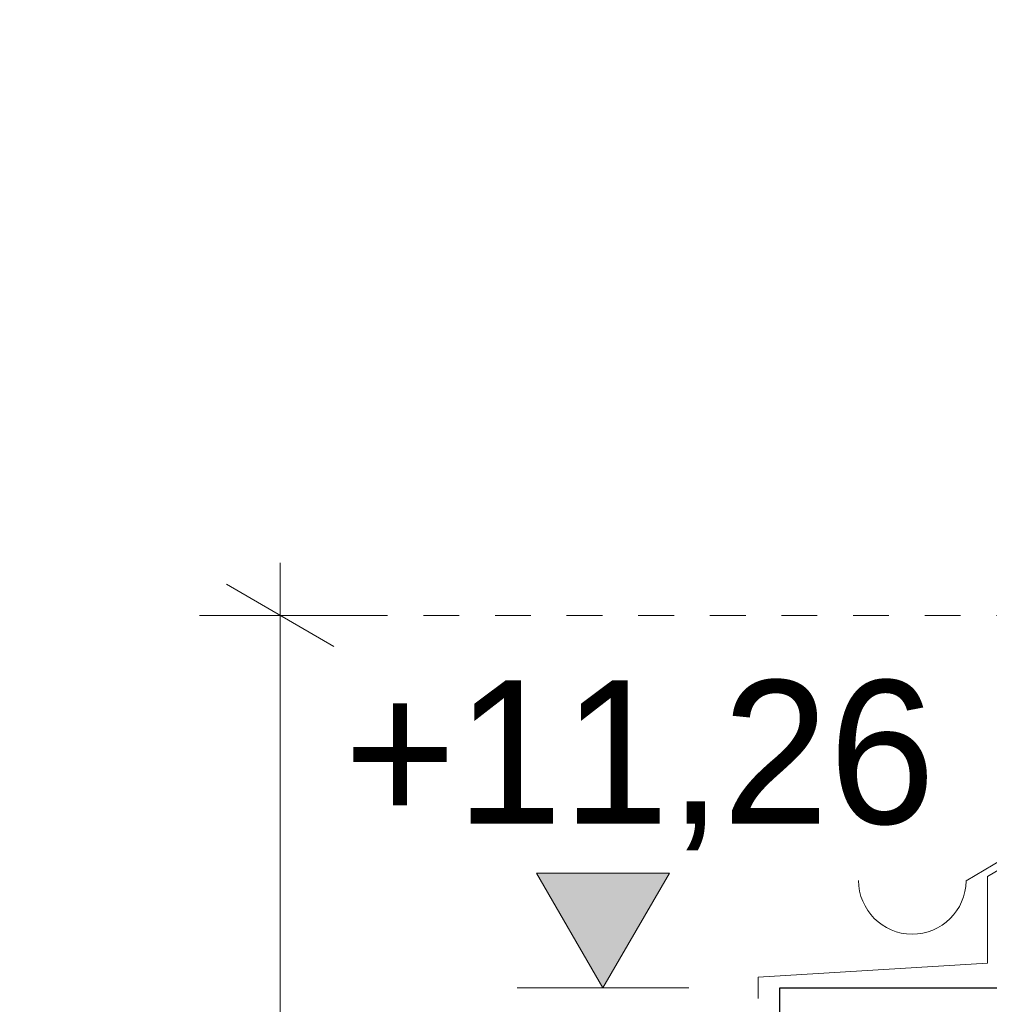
# Model space of a CAD drawing. Extents: x -396299 to -11759, y -15022 to 18278.
# Tile 127 of 205: x -150450 to -149096, y 7785 to 9160. Entities that reach past the tile are written whole.
import ezdxf

# ---------------------------------------------------------------- set-up
doc = ezdxf.new("R2010")
doc.units = 0
doc.header["$MEASUREMENT"] = 0
doc.linetypes.add('Hidden Line', pattern=[100, 50, -50])
doc.layers.add('Arch opisy_Nr_Pióra__3', color=7, linetype='Continuous', lineweight=20, true_color=0xff6600)
for name, color, linetype, lineweight in [('Arch teren_Nr_Pióra__5', 7, 'Continuous', 13), ('Arch wymiary_Nr_Pióra__21', 7, 'Continuous', 13), ('Arch wymiary_Nr_Pióra__5', 7, 'Continuous', 13), ('INWENT DACH_Nr_Pióra__5', 7, 'Continuous', 13), ('INWENT ODWODNIENIE_Nr_Pióra__5', 7, 'Continuous', 13), ('INWENT.ŚCIANY_Nr_Pióra__1', 7, 'Continuous', 25), ('INWENT.ŚCIANY_Nr_Pióra__21', 7, 'Continuous', 13)]:
    doc.layers.add(name, color=color, linetype=linetype, lineweight=lineweight)
doc.layers.add('Arch wymiary', color=7, linetype='Continuous')
doc.styles.add('GENERATED_STYLE_1', font='txt')
doc.dimstyles.new('GENERATED_STYLE__11', dxfattribs={"dimtxt": 0.18, "dimasz": 109.44, "dimexe": 0.18, "dimexo": 0.0625, "dimgap": 0.09, "dimtad": 0, "dimtih": 1, "dimtoh": 1, "dimdec": 4, "dimzin": 0, "dimdsep": 46, "dimcen": 0.09, "dimadec": 0, "dimazin": 0, "dimtfac": 1, "dimtdec": 4, "dimtmove": 0, "dimatfit": 3, "dimldrblk": 'ARROWHEAD_11', "dimfxl": 0, "dimtolj": 1, "dimtzin": 0, "dimarcsym": 0})
doc.dimstyles.new('GENERATED_STYLE__4', dxfattribs={"dimtxt": 200, "dimasz": 114, "dimexe": 0.18, "dimexo": 0, "dimgap": 0.09, "dimtad": 1, "dimdec": 0, "dimlfac": 0.1, "dimzin": 0, "dimdsep": 46, "dimtxsty": 'GENERATED_STYLE_1', "dimblk": 'ARROWHEAD_2', "dimblk1": 'ARROWHEAD_2', "dimblk2": 'ARROWHEAD_2', "dimcen": 0.09, "dimclrd": 7, "dimclre": 7, "dimclrt": 7, "dimazin": 0, "dimtfac": 1, "dimtdec": 4, "dimtmove": 0, "dimatfit": 3, "dimfxl": 0, "dimtolj": 1, "dimtzin": 0, "dimarcsym": 0})

# ---------------------------------------------------------------- blocks, each defined once
blk = doc.blocks.new('Wymiary_25', base_point=(-149635.3, 7808.2))
at = {"layer": 'Arch wymiary_Nr_Pióra__21', "linetype": 'Continuous'}
blk.add_hatch(color=256, dxfattribs=at).paths.add_polyline_path([(-149635.3, 7808.2), (-149728.1, 7968.2), (-149542.5, 7968.2)], flags=0)
for p, q in [((-149635.3, 7808.2), (-149728.1, 7968.2)), ((-149728.1, 7968.2), (-149542.5, 7968.2)), ((-149542.5, 7968.2), (-149635.3, 7808.2)), ((-149635.3, 7808.2), (-149755.3, 7808.2)), ((-149635.3, 7808.2), (-149515.3, 7808.2))]:
    blk.add_line(p, q, dxfattribs=at)
at = {"layer": 'Arch wymiary_Nr_Pióra__21', "insert": (-149996.7, 8000.2), "char_height": 200, "attachment_point": 7, "style": 'GENERATED_STYLE_1'}
blk.add_mtext('{+11,26}', dxfattribs=at)
blk = doc.blocks.new('*D917')
at = {"layer": 'Arch wymiary_Nr_Pióra__5', "linetype": 'Continuous'}
for p, q in [((-150086, 8328.2), (-150086, 8401.5)), ((-150011, 8284.9), (-150161, 8371.5)), ((-149973.5, 8328.2), (-150198.5, 8328.2)), ((-150086, 6091.7), (-150086, 8328.2)), ((-150161, 6135), (-150011, 6048.4)), ((-149973.5, 6091.7), (-150198.5, 6091.7)), ((-150086, 6018.4), (-150086, 6091.7))]:
    blk.add_line(p, q, dxfattribs=at)
at = {"layer": 'Arch wymiary_Nr_Pióra__5', "insert": (-150126, 7018), "char_height": 200, "attachment_point": 7, "rotation": 90, "style": 'GENERATED_STYLE_1'}
blk.add_mtext('{224}', dxfattribs=at)
blk = doc.blocks.new('ARROWHEAD_2')
at = {"color": 0, "linetype": 'Continuous', "lineweight": 0}
for p, q in [((-0.378, -0.655), (0.378, 0.655)), ((0, 0), (-1, 0))]:
    blk.add_line(p, q, dxfattribs=at)
blk = doc.blocks.new('ARROWHEAD_11')
at = {"color": 0, "linetype": 'Continuous', "lineweight": 0}
blk.add_line((0, 0), (-1, 0), dxfattribs=at)
at = {"color": 0, "linetype": 'Continuous', "lineweight": 0, "const_width": 0.25, "flags": 128}
blk.add_lwpolyline([(-0.125, 0, 1), (0.125, 0, 1)], format="xyb", close=True, dxfattribs=at)

msp = doc.modelspace()

# ---------------------------------------------------------------- linework, layer by layer
at = {"layer": 'Arch teren_Nr_Pióra__5', "linetype": 'Hidden Line'}
msp.add_line((-150086, 8328.2), (-147835.9, 8328.2), dxfattribs=at)
at = {"layer": 'INWENT DACH_Nr_Pióra__5', "linetype": 'Continuous'}
for p, q in [((-142143.4, 12100.6), (-149128.4, 7957.6)), ((-142143.4, 12089), (-149098.4, 7963.8))]:
    msp.add_line(p, q, dxfattribs=at)
at = {"layer": 'INWENT ODWODNIENIE_Nr_Pióra__5', "linetype": 'Continuous'}
msp.add_arc((-149203.4, 7958.2), 75, 180, 359.5422, dxfattribs=at)
at = {"layer": 'INWENT.ŚCIANY_Nr_Pióra__1', "linetype": 'Continuous'}
for p, q in [((-149388.4, 7808.2), (-148698.4, 7808.2)), ((-149388.4, 7708.2), (-149388.4, 7808.2))]:
    msp.add_line(p, q, dxfattribs=at)
at = {"layer": 'INWENT.ŚCIANY_Nr_Pióra__21', "linetype": 'Continuous'}
for p, q in [((-149098.4, 7963.8), (-149098.4, 7842.6)), ((-149098.4, 7842.6), (-149418.4, 7823.2)), ((-149418.4, 7823.2), (-149418.4, 7793.2))]:
    msp.add_line(p, q, dxfattribs=at)

# ---------------------------------------------------------------- block references
at = {"layer": 'Arch wymiary', "linetype": 'Continuous'}
msp.add_blockref('Wymiary_25', (-149635.3, 7808.2), dxfattribs=at)

# ---------------------------------------------------------------- dimensions: what is measured, and where the dimension line sits
dim = msp.add_linear_dim(base=(-150086, 6091.7), p1=(-146638.4, 6091.7), p2=(-147678.4, 8328.2), angle=90, dimstyle='GENERATED_STYLE__4', dxfattribs=at)
dim.commit()
dim.dimension.update_dxf_attribs({"geometry": '*D917', "text_midpoint": (-150226, 7245.6)})

# ---------------------------------------------------------------- leaders
at = {"layer": 'Arch opisy_Nr_Pióra__3', "linetype": 'Continuous', "annotation_type": 0, "has_hookline": 1, "hookline_direction": 1, "text_width": 3985.7}
msp.add_leader([(-147763.4, 8453.2), (-148422.9, 10274.8), (-148603.3, 10274.8)], dimstyle='GENERATED_STYLE__11', dxfattribs=at)

doc.saveas('drawing.dxf')
